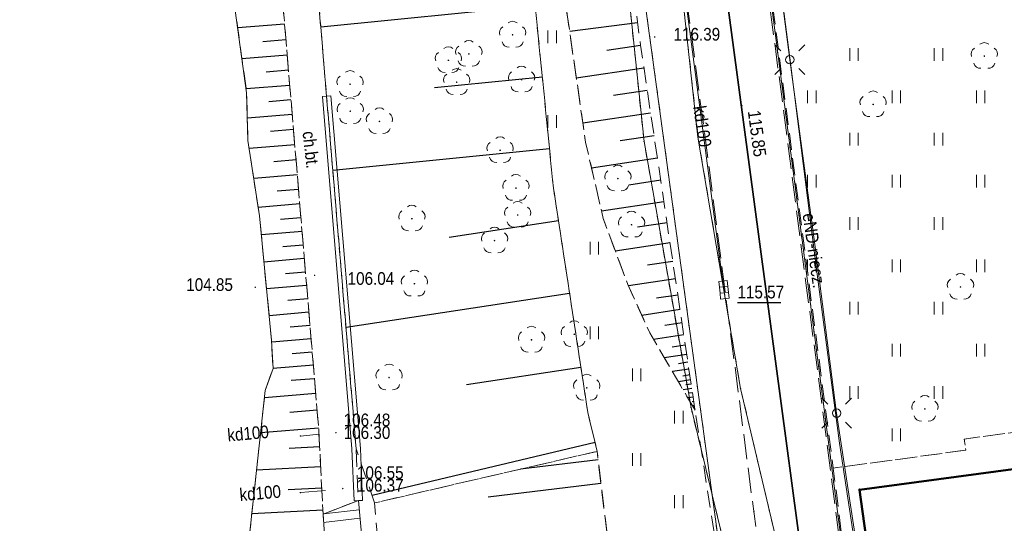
# Model space of a CAD drawing. Header units: metres. Extents: x 7495425 to 7495712, y 5787905 to 5788232.
# Tile 23 of 39: x 7495575 to 7495633, y 5788010 to 5788039. Entities that reach past the tile are written whole.
import ezdxf
from ezdxf.enums import TextEntityAlignment as Align

# ---------------------------------------------------------------- set-up
doc = ezdxf.new("R2010")
doc.units = ezdxf.units.M
for name, pattern in [('1.0_0.5', [1.5, 1, -0.5]), ('1.5_0.5', [2, 1.5, -0.5]), ('219-500', [0]), ('egug-500', [1, 0.5, -0.5]), ('l219_500', [0]), ('l32_500', [0])]:
    doc.linetypes.add(name, pattern=pattern)
doc.layers.get('0').update_dxf_attribs({"color": 2, "lineweight": 5})
doc.styles.get("Standard").update_dxf_attribs({"font": 'Working1250', "width": 0.75})
doc.linetypes.add('otdn_500', pattern='A,5,0,[21,ksztalty.shx,S=0.5,R=0,X=-1,Y=0]', length=5)

# ---------------------------------------------------------------- blocks, each defined once
blk = doc.blocks.new('PW01')
at = {"linetype": 'Continuous', "lineweight": 13}
h = blk.add_hatch(color=0, dxfattribs=at)
edge = h.paths.add_edge_path()
edge.add_arc((0, 0), 0.045, 0, 360)
blk = doc.blocks.new('OP021')
at = {"linetype": 'Continuous', "lineweight": 13}
h = blk.add_hatch(color=0, dxfattribs=at)
edge = h.paths.add_edge_path()
edge.add_arc((0, 0), 0.05, 0, 360)
at = {"color": 0, "linetype": 'Continuous', "lineweight": 13}
for centre, start, end in [((0, 0.4), 49.272, 130.728), ((-0.38, 0.124), 121.308, 202.548), ((0.38, 0.124), 337.452, 58.692), ((-0.235, -0.324), 193.221, 274.871), ((0.235, -0.324), 265.129, 346.779)]:
    blk.add_arc(centre, 0.4, start, end, dxfattribs=at)
blk = doc.blocks.new('US05')
at = {"color": 0, "linetype": 'Continuous', "lineweight": 13}
for p, q in [((-0.525, -0.25), (-0.525, 0.25)), ((-0.525, 0.25), (-0.175, 0.25)), ((-0.175, -0.25), (-0.175, 0.25)), ((-0.175, 0.25), (0.175, 0.25)), ((0.175, -0.25), (0.175, 0.25)), ((0.175, 0.25), (0.525, 0.25)), ((0.525, -0.25), (0.525, 0.25)), ((-0.525, -0.25), (-0.175, -0.25)), ((-0.175, -0.25), (0.175, -0.25)), ((0.175, -0.25), (0.525, -0.25))]:
    blk.add_line(p, q, dxfattribs=at)
blk = doc.blocks.new('SM01')
at = {"color": 0, "linetype": 'Continuous', "lineweight": 13}
for p, q in [((-0.53, 0.531), (-0.883, 0.884)), ((0.531, 0.531), (0.884, 0.884)), ((-0.53, -0.53), (-0.883, -0.883)), ((0.531, -0.53), (0.884, -0.883))]:
    blk.add_line(p, q, dxfattribs=at)
blk.add_circle((0, 0), 0.25, dxfattribs=at)
blk = doc.blocks.new('TU04')
at = {"color": 0, "linetype": 'Continuous', "lineweight": 13}
for p, q in [((0, 0), (0, 0.75)), ((0.5, 0), (0.5, 0.75))]:
    blk.add_line(p, q, dxfattribs=at)
blk = doc.blocks.new('203')
at = {"linetype": 'Continuous', "lineweight": 0}
h = blk.add_hatch(color=0, dxfattribs=at)
edge = h.paths.add_edge_path()
edge.add_arc((0, 0), 0.045, 0, 360)
blk = doc.blocks.new('PUNKTBUD')
at = {"color": 0}
blk.add_circle((0, 0), 0.045, dxfattribs=at)

msp = doc.modelspace()

# ---------------------------------------------------------------- linework, layer by layer
at = {"layer": '000 Inne (niezydentyfikowane)', "color": 7, "linetype": 'CONTINUOUS', "lineweight": 25, "flags": 128}
for points in [[(7495605.65, 5788040.21), (7495592.96, 5788038.94)], [(7495611.71, 5788039.2), (7495607.69, 5788038.69)], [(7495590.81, 5788039.13), (7495588.04, 5788038.9)], [(7495590.89, 5788038.2), (7495589.53, 5788038.08)], [(7495611.88, 5788037.86), (7495609.89, 5788037.56)], [(7495590.97, 5788037.28), (7495588.29, 5788037.06)], [(7495591.05, 5788036.39), (7495589.73, 5788036.28)], [(7495612.08, 5788036.52), (7495608.08, 5788035.93)], [(7495606.07, 5788035.99), (7495599.69, 5788035.35)], [(7495591.12, 5788035.5), (7495588.54, 5788035.29)], [(7495612.28, 5788035.19), (7495610.28, 5788034.89)], [(7495591.19, 5788034.64), (7495589.89, 5788034.53)], [(7495591.27, 5788033.77), (7495588.61, 5788033.55)], [(7495612.48, 5788033.86), (7495608.47, 5788033.26)], [(7495591.34, 5788032.89), (7495589.98, 5788032.77)], [(7495612.68, 5788032.52), (7495610.68, 5788032.22)], [(7495591.42, 5788031.99), (7495588.71, 5788031.76)], [(7495606.49, 5788031.74), (7495593.67, 5788030.46)], [(7495591.49, 5788031.09), (7495590.17, 5788030.98)], [(7495612.88, 5788031.19), (7495608.98, 5788030.6)], [(7495591.57, 5788030.2), (7495588.99, 5788029.99)], [(7495613.08, 5788029.88), (7495611.18, 5788029.59)], [(7495591.64, 5788029.34), (7495590.38, 5788029.23)], [(7495591.71, 5788028.49), (7495589.25, 5788028.28)], [(7495613.27, 5788028.6), (7495609.57, 5788028.05)], [(7495591.78, 5788027.66), (7495590.57, 5788027.56)], [(7495607.03, 5788027.49), (7495600.56, 5788026.5)], [(7495613.45, 5788027.36), (7495611.71, 5788027.1)], [(7495591.85, 5788026.85), (7495589.44, 5788026.65)], [(7495591.92, 5788026.05), (7495590.72, 5788025.95)], [(7495613.63, 5788026.18), (7495610.39, 5788025.69)], [(7495591.98, 5788025.25), (7495589.59, 5788025.04)], [(7495613.79, 5788025.07), (7495612.29, 5788024.85)], [(7495592.05, 5788024.45), (7495590.86, 5788024.35)], [(7495613.95, 5788024.05), (7495611.17, 5788023.63)], [(7495592.12, 5788023.65), (7495589.75, 5788023.45)], [(7495607.68, 5788023.19), (7495594.45, 5788021.17)], [(7495614.09, 5788023.09), (7495612.83, 5788022.91)], [(7495592.19, 5788022.86), (7495591, 5788022.76)], [(7495592.25, 5788022.07), (7495589.9, 5788021.87)], [(7495614.22, 5788022.23), (7495611.96, 5788021.89)], [(7495592.32, 5788021.29), (7495591.15, 5788021.19)], [(7495614.34, 5788021.45), (7495613.32, 5788021.29)], [(7495614.44, 5788020.74), (7495612.65, 5788020.47)], [(7495592.38, 5788020.5), (7495590.05, 5788020.31)], [(7495614.53, 5788020.12), (7495613.76, 5788020)], [(7495592.45, 5788019.72), (7495591.27, 5788019.62)], [(7495614.62, 5788019.58), (7495613.29, 5788019.38)], [(7495592.52, 5788018.94), (7495590.12, 5788018.74)], [(7495608.35, 5788018.81), (7495601.59, 5788017.78)], [(7495614.69, 5788019.11), (7495614.12, 5788019.03)], [(7495614.75, 5788018.71), (7495613.77, 5788018.56)], [(7495614.8, 5788018.36), (7495614.38, 5788018.3)], [(7495592.58, 5788018.14), (7495591.21, 5788018.03)], [(7495614.84, 5788018.07), (7495614.12, 5788017.96)], [(7495614.88, 5788017.81), (7495614.57, 5788017.77)], [(7495592.66, 5788017.26), (7495589.62, 5788017)], [(7495614.92, 5788017.56), (7495614.4, 5788017.48)], [(7495614.99, 5788017.05), (7495614.68, 5788017.01)], [(7495614.96, 5788017.31), (7495614.75, 5788017.28)], [(7495615.03, 5788016.8), (7495614.93, 5788016.78)], [(7495615.07, 5788016.54), (7495614.96, 5788016.53)], [(7495592.74, 5788016.28), (7495591.13, 5788016.14)], [(7495615.11, 5788016.29), (7495615.1, 5788016.29)], [(7495592.83, 5788015.22), (7495589.4, 5788014.93)], [(7495609.19, 5788014.36), (7495595.99, 5788011.22)], [(7495592.89, 5788014.1), (7495591.09, 5788014.01)], [(7495609.37, 5788013.34), (7495604.77, 5788012.79)], [(7495592.95, 5788012.92), (7495589.16, 5788012.73)], [(7495609.54, 5788011.94), (7495602.86, 5788011.14)], [(7495593.01, 5788011.67), (7495591.02, 5788011.57)], [(7495593.08, 5788010.36), (7495588.88, 5788010.15)]]:
    msp.add_lwpolyline(points, dxfattribs=at)
at = {"layer": '216-obręb ewidencyjny', "color": 7, "linetype": 'l32_500', "lineweight": 35, "flags": 128}
msp.add_lwpolyline([(7495623.07, 5787995.32), (7495608.8, 5788101.84)], dxfattribs=at)
at = {"layer": '218-kontur użytku gruntowego', "color": 3, "linetype": 'egug-500', "lineweight": 18, "flags": 128}
for points in [[(7495625.83, 5787992.7), (7495611.28, 5788104.38)], [(7495623.07, 5787995.32), (7495608.8, 5788101.84)], [(7495616.12, 5788011.27), (7495608.71, 5788065.65)], [(7495612.09, 5788032.17), (7495609.31, 5788058.68)], [(7495612.4, 5788058.93), (7495615.28, 5788032.44)], [(7495615.28, 5788032.44), (7495617.8, 5788017.57)], [(7495614.87, 5788016.43), (7495612.09, 5788032.17)], [(7495617.8, 5788017.57), (7495621.84, 5788000.45)], [(7495616.12, 5788011.27), (7495614.87, 5788016.43)], [(7495617.38, 5788002.02), (7495616.12, 5788011.27)], [(7495619.73, 5787996.38), (7495616.12, 5788011.27)]]:
    msp.add_lwpolyline(points, dxfattribs=at)
at = {"layer": '219-działka ewidencyjna', "color": 7, "linetype": '219-500', "lineweight": 18, "flags": 128}
for points in [[(7495625.83, 5787992.7), (7495611.28, 5788104.38)], [(7495623.07, 5787995.32), (7495608.8, 5788101.84)], [(7495616.12, 5788011.27), (7495608.71, 5788065.65)], [(7495612.09, 5788032.17), (7495609.31, 5788058.68)], [(7495612.4, 5788058.93), (7495615.28, 5788032.44)], [(7495617.8, 5788017.57), (7495615.28, 5788032.44)], [(7495614.87, 5788016.43), (7495612.09, 5788032.17)], [(7495621.84, 5788000.45), (7495617.8, 5788017.57)], [(7495614.87, 5788016.43), (7495616.12, 5788011.27)], [(7495616.12, 5788011.27), (7495619.73, 5787996.38)], [(7495616.12, 5788011.27), (7495617.38, 5788002.02)]]:
    msp.add_lwpolyline(points, dxfattribs=at)
at = {"layer": '219-działka ewidencyjna', "color": 7, "linetype": 'l219_500', "lineweight": 18, "flags": 128}
msp.add_lwpolyline([(7495623.07, 5787995.32), (7495608.8, 5788101.84)], dxfattribs=at)
at = {"layer": '312-budynek ewidencyjny', "color": 7, "linetype": 'CONTINUOUS', "lineweight": 50, "flags": 128}
for points in [[(7495624.85, 5788011.57), (7495655.07, 5788015.62)], [(7495626.1, 5788002.48), (7495624.85, 5788011.57)]]:
    msp.add_lwpolyline(points, dxfattribs=at)
at = {"layer": 'chodnik', "color": 7, "linetype": '1.0_0.5', "lineweight": 18, "flags": 128}
msp.add_lwpolyline([(7495708.18, 5788010.314), (7495706.2, 5788010.66), (7495704.86, 5788009.98), (7495699.32, 5788007.29), (7495697.67, 5788006.41), (7495687.08, 5788001.67), (7495683.13, 5787999.58), (7495672.67, 5787993.5), (7495661.31, 5787987.32), (7495648.8, 5787980.63), (7495648.43, 5787979.74), (7495648.75, 5787979.03), (7495649.52, 5787977.7), (7495645.88, 5787975.91), (7495645.28, 5787976.89), (7495643.65, 5787977.78), (7495642.98, 5787977.84), (7495640.31, 5787976.54), (7495637.49, 5787977.43), (7495633.13, 5787978.71), (7495649.31, 5787986.84), (7495658.26, 5787991.46), (7495657.07, 5788000.31), (7495648.91, 5787999.22), (7495640.67, 5787998.12), (7495640.07, 5788002.36), (7495633.44, 5788001.44), (7495628.77, 5788000.8), (7495629.51, 5787995.33), (7495625.62, 5787994.81), (7495625.09, 5787998.37), (7495624.68, 5788001.76), (7495623.29, 5788012.85), (7495631.13, 5788013.91), (7495631.04, 5788014.57), (7495640.9, 5788015.91), (7495640.77, 5788016.9), (7495642.92, 5788017.2), (7495642.79, 5788018.19), (7495646.08, 5788018.58), (7495645.95, 5788019.58), (7495646.94, 5788019.71), (7495645.31, 5788031.75), (7495643.61, 5788044.28), (7495642.76, 5788050.47), (7495648.46, 5788051.25), (7495654.59, 5788052.09), (7495653.59, 5788059.56), (7495652.73, 5788065.9), (7495650.75, 5788065.64), (7495650.54, 5788067.13), (7495647.42, 5788066.7), (7495647.15, 5788068.72), (7495646.95, 5788070.14), (7495651.39, 5788070.83), (7495656.54, 5788071.53), (7495656.74, 5788070.02), (7495657.74, 5788070.17), (7495650.5, 5788123.44), (7495649.51, 5788123.33), (7495649.71, 5788121.84), (7495643.5, 5788120.98), (7495643.77, 5788118.98), (7495634.31, 5788117.68), (7495633.83, 5788121.21), (7495632.83, 5788121.07), (7495640.07, 5788067.78), (7495639.57, 5788067.67), (7495632.77, 5788117.57), (7495632.5, 5788119.56), (7495630.28, 5788119.26), (7495630.01, 5788121.25), (7495628.98, 5788132.2), (7495627.86, 5788144.3), (7495627.75, 5788145.3), (7495628.62, 5788145.42), (7495630.72, 5788145.69), (7495630.58, 5788146.69), (7495634.06, 5788147.17), (7495633.39, 5788152.13), (7495630.6, 5788151.77), (7495630.33, 5788153.74), (7495629.35, 5788153.61), (7495628.87, 5788157.18), (7495637.74, 5788158.78), (7495638.34, 5788154.32)], dxfattribs=at)
for points in [[(7495593.3, 5788034.86), (7495595.05, 5788014), (7495595.18, 5788010.93), (7495593.09, 5788010.13), (7495592.84, 5788015.1), (7495590.43, 5788043.69), (7495588.68, 5788064.1), (7495577.01, 5788125.85), (7495579.66, 5788126.24), (7495588.62, 5788075.78), (7495591.46, 5788056.45), (7495591.65, 5788054.47)], [(7495655.07, 5788015.62), (7495624.85, 5788011.57), (7495626.1, 5788002.48), (7495638.92, 5788004.25), (7495638.64, 5788006.36), (7495656.02, 5788008.68)]]:
    msp.add_lwpolyline(points, close=True, dxfattribs=at)
at = {"layer": 'jezdnia', "color": 7, "linetype": '1.5_0.5', "lineweight": 18, "flags": 128}
for points in [[(7495516.993, 5787907.83), (7495577.41, 5787935.84), (7495621.97, 5787955.17), (7495622.7, 5787957.11), (7495621.88, 5787957.17), (7495622.74, 5787958.25), (7495623.92, 5787959.91), (7495625.08, 5787962.66), (7495625.18, 5787963.45), (7495625.1, 5787965.33), (7495624.99, 5787965.57), (7495624.72, 5787966.24), (7495624.43, 5787966.65), (7495623.77, 5787967.13), (7495623.34, 5787967.39), (7495622.91, 5787967.64), (7495622.47, 5787967.87), (7495622.01, 5787968.09), (7495621.55, 5787968.28), (7495621.09, 5787968.46), (7495620.61, 5787968.62), (7495620.13, 5787968.76), (7495619.65, 5787968.88), (7495619.16, 5787968.98), (7495618.66, 5787969.06), (7495618.11, 5787969.12), (7495617.61, 5787969.16), (7495617.11, 5787969.18), (7495616.61, 5787969.18), (7495616.12, 5787969.16), (7495615.62, 5787969.11), (7495615.12, 5787969.05), (7495614.63, 5787968.97), (7495614.14, 5787968.87), (7495613.65, 5787968.75), (7495613.17, 5787968.61), (7495612.7, 5787968.45), (7495612.23, 5787968.27), (7495611.77, 5787968.07), (7495605.01, 5787964.89), (7495590.91, 5787958.43), (7495590.3, 5787958.31), (7495589.89, 5787958.25), (7495587.22, 5787958.52), (7495586.54, 5787958.5), (7495585.79, 5787958.24), (7495584.31, 5787957.57), (7495583.86, 5787957.22), (7495583.54, 5787956.85), (7495581.87, 5787954.59), (7495581.5, 5787954.18), (7495581.12, 5787953.89), (7495571.09, 5787949.16), (7495567.24, 5787947.37), (7495548.01, 5787938.3), (7495546.76, 5787941.04), (7495545.99, 5787941.51), (7495542.46, 5787939.85), (7495540.19, 5787938.92), (7495537.4, 5787937.62), (7495516.09, 5787927.62), (7495517.53, 5787924.34), (7495518.74, 5787922.24), (7495520.63, 5787918.24), (7495508.55, 5787912.72), (7495507.81, 5787914.4), (7495506.76, 5787913.9), (7495504.15, 5787919.02), (7495503.56, 5787920.72), (7495501.54, 5787926.55), (7495502.45, 5787926.92), (7495501.75, 5787929.77), (7495501.35, 5787931.44), (7495498.72, 5787942.22), (7495495.65, 5787953.62), (7495494.03, 5787959.63), (7495491.75, 5787968.1), (7495480.84, 5788008.64), (7495472.58, 5788039.32), (7495472.53, 5788039.43), (7495472.46, 5788039.54), (7495472.39, 5788039.64), (7495472.31, 5788039.73), (7495472.22, 5788039.82), (7495472.12, 5788039.9), (7495471.98, 5788039.99), (7495471.91, 5788040.03), (7495471.8, 5788040.08), (7495471.68, 5788040.12), (7495471.56, 5788040.16), (7495471.44, 5788040.18), (7495471.31, 5788040.19), (7495471.19, 5788040.19), (7495467.26, 5788039.27), (7495466.84, 5788040.73), (7495468.93, 5788041.25), (7495468.64, 5788042.36), (7495470.74, 5788042.89), (7495470.86, 5788042.98), (7495470.98, 5788043.07), (7495471.09, 5788043.18), (7495471.19, 5788043.29), (7495471.28, 5788043.41), (7495471.37, 5788043.53), (7495471.46, 5788043.7), (7495471.51, 5788043.8), (7495471.56, 5788043.94), (7495471.61, 5788044.08), (7495471.65, 5788044.23), (7495471.67, 5788044.38), (7495471.69, 5788044.53), (7495471.69, 5788044.68), (7495471.64, 5788045.06), (7495473.94, 5788045.63), (7495483.7, 5788009.44), (7495498.79, 5787953.5), (7495504.2, 5787933.47), (7495507, 5787928.99), (7495508.64, 5787929.72), (7495513.62, 5787932.05), (7495514.06, 5787932.23), (7495515.13, 5787932.72), (7495515.26, 5787932.44), (7495517.29, 5787933.38), (7495517.15, 5787933.66), (7495518.12, 5787934.11), (7495518.32, 5787933.74), (7495519.8, 5787934.38), (7495519.62, 5787934.8), (7495528.79, 5787939.05), (7495544.01, 5787946.16), (7495548.1, 5787948.01), (7495550.44, 5787949.14), (7495560.67, 5787953.86), (7495563.52, 5787955.35), (7495564.93, 5787952.29), (7495566.62, 5787953.04), (7495574.88, 5787956.77), (7495578.67, 5787958.57), (7495603.23, 5787970.26), (7495611.88, 5787974.15), (7495612.35, 5787974.32), (7495612.83, 5787974.48), (7495613.31, 5787974.62), (7495613.79, 5787974.74), (7495614.28, 5787974.84), (7495614.77, 5787974.92), (7495615.27, 5787974.98), (7495615.94, 5787975.04), (7495616.44, 5787975.06), (7495616.94, 5787975.06), (7495617.43, 5787975.04), (7495617.93, 5787975.01), (7495618.43, 5787974.95), (7495618.92, 5787974.88), (7495619.42, 5787974.79), (7495619.9, 5787974.67), (7495620.39, 5787974.54), (7495620.8, 5787974.42), (7495621.3, 5787974.38), (7495621.79, 5787974.47), (7495622.25, 5787974.67), (7495622.46, 5787974.82), (7495622.82, 5787975.17), (7495623.08, 5787975.59), (7495623.24, 5787976.06), (7495623.27, 5787976.68), (7495619.54, 5788002.91), (7495615.94, 5788030.64), (7495613.14, 5788051.68), (7495608.29, 5788089.6), (7495604.87, 5788114.3), (7495602.8, 5788128.28), (7495599.2, 5788149.68), (7495597.03, 5788151.15), (7495595.95, 5788151.95), (7495595.92, 5788152.57), (7495603.42, 5788153.72), (7495603.56, 5788152.84)], [(7495603.56, 5788152.84), (7495609.77, 5788114.89), (7495628, 5787975.43), (7495628.44, 5787973.74), (7495629, 5787972.35), (7495629.4, 5787971.61), (7495629.98, 5787970.8), (7495630.5, 5787970.23), (7495631.27, 5787969.59), (7495632.11, 5787969.05), (7495631.17, 5787968.66), (7495632.44, 5787967.62), (7495634.14, 5787966.48), (7495636.18, 5787965.28), (7495638.12, 5787964.34), (7495643.16, 5787966.96), (7495645.63, 5787964.7), (7495647.35, 5787965.51), (7495649.64, 5787966.53), (7495649.82, 5787966.63), (7495655.31, 5787969.27), (7495672.89, 5787977.76), (7495678.3, 5787980.48), (7495679.11, 5787980.93), (7495679.91, 5787981.37), (7495682.48, 5787982.85), (7495684.9, 5787984.22), (7495692.96, 5787988.42), (7495708.18, 5787996.398)]]:
    msp.add_lwpolyline(points, dxfattribs=at)
at = {"layer": 'przewód elektroenergetyczny podziemny', "color": 1, "linetype": 'CONTINUOUS', "lineweight": 18, "flags": 128}
for points in [[(7495600.343, 5788177.65), (7495601.33, 5788172.28), (7495603.44, 5788158.81), (7495604.44, 5788151.12), (7495605.7, 5788145.25), (7495606.79, 5788137.47), (7495609.13, 5788124.78), (7495610.63, 5788114.31), (7495611.74, 5788107.09), (7495613.09, 5788095.02), (7495615.12, 5788079.91), (7495617.73, 5788060.01), (7495620.72, 5788037.02), (7495622.2, 5788026.08), (7495623.49, 5788016.1), (7495624.76, 5788007.67), (7495626.95, 5787989.59)], [(7495617.9, 5788060.07), (7495618.35, 5788056.13), (7495619.66, 5788045.36), (7495620.72, 5788037.13)], [(7495620.72, 5788037.13), (7495622.29, 5788024.63), (7495623.65, 5788014.32)], [(7495623.65, 5788014.32), (7495625.44, 5788002.6), (7495627.01, 5787992.58), (7495627.14, 5787991.67)]]:
    msp.add_lwpolyline(points, dxfattribs=at)
at = {"layer": 'przewód kanalizacyjny', "color": 34, "linetype": 'CONTINUOUS', "lineweight": 18, "flags": 128}
for points in [[(7495616.82, 5788023.4), (7495616.66, 5788024.6), (7495614.27, 5788042.75)], [(7495591.75, 5788014.75), (7495592.86, 5788014.85)], [(7495591.75, 5788011.4), (7495593.24, 5788011.53)]]:
    msp.add_lwpolyline(points, dxfattribs=at)
at = {"layer": 'rzędna-Atr2', "color": 7, "flags": 128}
msp.add_lwpolyline([(7495617.618, 5788022.659), (7495620.185, 5788022.659)], dxfattribs=at)
at = {"layer": 'schody w ciągu komunikacyjnym', "color": 7, "linetype": 'CONTINUOUS', "lineweight": 18, "flags": 128}
msp.add_lwpolyline([(7495593.09, 5788010.13), (7495595.18, 5788010.93), (7495596.11, 5788000.6), (7495593.73, 5788000.48)], close=True, dxfattribs=at)
for points in [[(7495593.127, 5788010.144), (7495595.23, 5788010.377)], [(7495593.122, 5788009.641), (7495595.275, 5788009.879)]]:
    msp.add_lwpolyline(points, dxfattribs=at)
at = {"layer": 'skarpa nieumocniona', "color": 7, "linetype": '1.0_0.5', "lineweight": 18, "flags": 128}
for points in [[(7495615.11, 5788016.27), (7495612.43, 5788020.85), (7495611.13, 5788023.71), (7495609.67, 5788027.63), (7495608.63, 5788032.13), (7495606.95, 5788043.81), (7495605.46, 5788055.37), (7495605.08, 5788058.27), (7495605.08, 5788060.88), (7495604.99, 5788062.56), (7495604.4, 5788066.6), (7495604.24, 5788068.18), (7495604.11, 5788070.01), (7495604.15, 5788074.6), (7495603.94, 5788075.95), (7495603.67, 5788077.78), (7495603.08, 5788081.71), (7495602.85, 5788082.89), (7495602.01, 5788086.13), (7495600.64, 5788091.22), (7495599.75, 5788094.84), (7495599.5, 5788096.67), (7495599.37, 5788099.14), (7495599.42, 5788101.05), (7495599.77, 5788104.57), (7495599.42, 5788111.34), (7495599.15, 5788113.35), (7495598.4, 5788117.35), (7495598.24, 5788118.76), (7495596.75, 5788132.9), (7495594.42, 5788144.35), (7495593.71, 5788148.51), (7495592.97, 5788148.91), (7495593.35, 5788150.68), (7495593.56, 5788151.67), (7495595.95, 5788151.95), (7495597.03, 5788151.15), (7495598.55, 5788144.94), (7495600.59, 5788135.37), (7495601.38, 5788129.89), (7495603.66, 5788116.53), (7495604.45, 5788105.37), (7495605.1, 5788098.62), (7495606.78, 5788083.65), (7495608.45, 5788065.87), (7495609.79, 5788055.77), (7495610.81, 5788046.27), (7495611.88, 5788037.87)], [(7495615.11, 5788016.27), (7495612.43, 5788020.85), (7495611.13, 5788023.71), (7495609.67, 5788027.63), (7495608.63, 5788032.13), (7495606.95, 5788043.81), (7495605.46, 5788055.37), (7495605.08, 5788058.27), (7495605.08, 5788060.88), (7495604.99, 5788062.56), (7495604.4, 5788066.6), (7495604.24, 5788068.18), (7495604.11, 5788070.01), (7495604.15, 5788074.6), (7495603.94, 5788075.95), (7495603.67, 5788077.78), (7495603.08, 5788081.71), (7495602.85, 5788082.89), (7495602.01, 5788086.13), (7495600.64, 5788091.22), (7495599.75, 5788094.84), (7495599.5, 5788096.67), (7495599.37, 5788099.14), (7495599.42, 5788101.05), (7495599.77, 5788104.57), (7495599.42, 5788111.34), (7495599.15, 5788113.35), (7495598.4, 5788117.35), (7495598.24, 5788118.76), (7495596.75, 5788132.9), (7495594.42, 5788144.35), (7495593.71, 5788148.51), (7495592.97, 5788148.91), (7495593.35, 5788150.68), (7495593.56, 5788151.67), (7495595.95, 5788151.95), (7495597.03, 5788151.15), (7495598.55, 5788144.94), (7495600.59, 5788135.37), (7495601.38, 5788129.89), (7495603.66, 5788116.53), (7495604.45, 5788105.37), (7495605.1, 5788098.62), (7495606.78, 5788083.65), (7495608.45, 5788065.87), (7495609.79, 5788055.77), (7495610.81, 5788046.27), (7495611.88, 5788037.87)], [(7495596.14, 5788010.79), (7495595.05, 5788014), (7495593.3, 5788034.86), (7495591.65, 5788054.47), (7495591.46, 5788056.45), (7495588.62, 5788075.78), (7495579.66, 5788126.24), (7495579.65, 5788126.36), (7495582.85, 5788130.1), (7495590.05, 5788136.38), (7495591.09, 5788137.05), (7495592.01, 5788137.38), (7495593.27, 5788137.58), (7495594.13, 5788137.4), (7495594.61, 5788137.08), (7495594.81, 5788136.55), (7495595.95, 5788130.69), (7495597.3, 5788118.79), (7495597.26, 5788115.24), (7495597.49, 5788109.1), (7495597.83, 5788098.52), (7495598.19, 5788094.04), (7495598.55, 5788092.79), (7495600.74, 5788086.52), (7495601.74, 5788083.31), (7495602.05, 5788081.68), (7495602.33, 5788079.11), (7495602.51, 5788072.41), (7495602.85, 5788066.93), (7495604.14, 5788055.71), (7495605.12, 5788045.46), (7495606.71, 5788029.57), (7495608.76, 5788016.15), (7495609.31, 5788013.84)], [(7495596.14, 5788010.79), (7495595.05, 5788014), (7495593.3, 5788034.86), (7495591.65, 5788054.47), (7495591.46, 5788056.45), (7495588.62, 5788075.78), (7495579.66, 5788126.24), (7495579.65, 5788126.36), (7495582.85, 5788130.1), (7495590.05, 5788136.38), (7495591.09, 5788137.05), (7495592.01, 5788137.38), (7495593.27, 5788137.58), (7495594.13, 5788137.4), (7495594.61, 5788137.08), (7495594.81, 5788136.55), (7495595.95, 5788130.69), (7495597.3, 5788118.79), (7495597.26, 5788115.24), (7495597.49, 5788109.1), (7495597.83, 5788098.52), (7495598.19, 5788094.04), (7495598.55, 5788092.79), (7495600.74, 5788086.52), (7495601.74, 5788083.31), (7495602.05, 5788081.68), (7495602.33, 5788079.11), (7495602.51, 5788072.41), (7495602.85, 5788066.93), (7495604.14, 5788055.71), (7495605.12, 5788045.46), (7495606.71, 5788029.57), (7495608.76, 5788016.15), (7495609.31, 5788013.84)], [(7495593.66, 5787997.19), (7495584.85, 5788003.51), (7495588.36, 5788005.42), (7495589.67, 5788017.45), (7495590.13, 5788018.75), (7495590.04, 5788020.41), (7495589.33, 5788027.77), (7495588.64, 5788032.23), (7495588.57, 5788035.06), (7495587.67, 5788041.53), (7495587.64, 5788049.15), (7495587.26, 5788052.41), (7495586.73, 5788054.32), (7495586.04, 5788057.9), (7495585.65, 5788061.97), (7495585.21, 5788063.85), (7495588, 5788064.3), (7495589.23, 5788056.14), (7495589.53, 5788054.14), (7495590.43, 5788043.69), (7495592.84, 5788015.1), (7495593.09, 5788010.13), (7495593.73, 5788000.48), (7495593.78, 5787999.7)], [(7495593.66, 5787997.19), (7495584.85, 5788003.51), (7495588.36, 5788005.42), (7495589.67, 5788017.45), (7495590.13, 5788018.75), (7495590.04, 5788020.41), (7495589.33, 5788027.77), (7495588.64, 5788032.23), (7495588.57, 5788035.06), (7495587.67, 5788041.53), (7495587.64, 5788049.15), (7495587.26, 5788052.41), (7495586.73, 5788054.32), (7495586.04, 5788057.9), (7495585.65, 5788061.97), (7495585.21, 5788063.85), (7495588, 5788064.3), (7495589.23, 5788056.14), (7495589.53, 5788054.14), (7495590.43, 5788043.69), (7495592.84, 5788015.1), (7495593.09, 5788010.13), (7495593.73, 5788000.48), (7495593.78, 5787999.7)], [(7495595.35, 5787987.88), (7495596.08, 5787989.97), (7495596.97, 5787993.81), (7495597.11, 5787995.54), (7495597.17, 5787997.19), (7495597.17, 5787998.74), (7495596.88, 5788002.17), (7495596.14, 5788010.79), (7495609.31, 5788013.84), (7495611.24, 5787997.85), (7495612.4, 5787995.07), (7495612.41, 5787994.06), (7495611.76, 5787991.21), (7495611.66, 5787985.61), (7495611.21, 5787983.24), (7495609.35, 5787980.53)], [(7495595.35, 5787987.88), (7495596.08, 5787989.97), (7495596.97, 5787993.81), (7495597.11, 5787995.54), (7495597.17, 5787997.19), (7495597.17, 5787998.74), (7495596.88, 5788002.17), (7495596.14, 5788010.79), (7495609.31, 5788013.84), (7495611.24, 5787997.85), (7495612.4, 5787995.07), (7495612.41, 5787994.06), (7495611.76, 5787991.21), (7495611.66, 5787985.61), (7495611.21, 5787983.24), (7495609.35, 5787980.53)]]:
    msp.add_lwpolyline(points, close=True, dxfattribs=at)
at = {"layer": 'trawnik', "color": 7, "linetype": '1.0_0.5', "lineweight": 18, "flags": 128}
for points in [[(7495576.64, 5787961.39), (7495575.92, 5787963.85), (7495576.75, 5787964.7), (7495577.43, 5787965.66), (7495578.03, 5787966.76), (7495578.23, 5787967.85), (7495578.29, 5787969.18), (7495578.29, 5787970.33), (7495577.95, 5787971.65), (7495577.36, 5787972.68), (7495576.51, 5787973.68), (7495575.75, 5787974.34), (7495574.8, 5787974.95), (7495576.51, 5787974.57), (7495579.36, 5787974.36), (7495581.47, 5787974.35), (7495582.88, 5787974.42), (7495583.67, 5787974.66), (7495606.8, 5787978.26), (7495608.01, 5787979.13), (7495609.35, 5787980.53), (7495611.21, 5787983.24), (7495611.66, 5787985.61), (7495611.76, 5787991.21), (7495612.41, 5787994.06), (7495612.4, 5787995.07), (7495611.24, 5787997.85), (7495609.31, 5788013.84), (7495608.76, 5788016.15), (7495606.71, 5788029.57), (7495605.12, 5788045.46), (7495604.14, 5788055.71), (7495602.85, 5788066.93), (7495602.51, 5788072.41), (7495602.33, 5788079.11), (7495602.05, 5788081.68), (7495601.74, 5788083.31), (7495600.74, 5788086.52), (7495598.55, 5788092.79), (7495598.19, 5788094.04), (7495597.83, 5788098.52), (7495597.49, 5788109.1), (7495597.26, 5788115.24), (7495597.3, 5788118.79), (7495595.95, 5788130.69), (7495594.81, 5788136.55), (7495594.61, 5788137.08), (7495594.13, 5788137.4), (7495593.27, 5788137.58), (7495592.01, 5788137.38), (7495591.09, 5788137.05), (7495590.05, 5788136.38), (7495582.85, 5788130.1), (7495579.65, 5788126.36), (7495579.24, 5788129.15), (7495579.04, 5788130.56), (7495578.64, 5788133.57), (7495578.44, 5788135.11), (7495578.4, 5788135.45), (7495582.02, 5788135.96), (7495582.47, 5788136.9), (7495583.09, 5788137.86), (7495584.16, 5788138.84), (7495584.98, 5788139.59), (7495586.37, 5788140.66), (7495587.44, 5788141.78), (7495589.68, 5788144.85), (7495592.7, 5788148.92), (7495592.97, 5788148.91), (7495593.71, 5788148.51), (7495594.42, 5788144.35), (7495596.75, 5788132.9), (7495598.24, 5788118.76), (7495598.4, 5788117.35), (7495599.15, 5788113.35), (7495599.42, 5788111.34), (7495599.77, 5788104.57), (7495599.42, 5788101.05), (7495599.37, 5788099.14), (7495599.5, 5788096.67), (7495599.75, 5788094.84), (7495600.64, 5788091.22), (7495602.01, 5788086.13), (7495602.85, 5788082.89), (7495603.08, 5788081.71), (7495603.67, 5788077.78), (7495603.94, 5788075.95), (7495604.15, 5788074.6), (7495604.11, 5788070.01), (7495604.24, 5788068.18), (7495604.4, 5788066.6), (7495604.99, 5788062.56), (7495605.08, 5788060.88), (7495605.08, 5788058.27), (7495605.46, 5788055.37), (7495606.95, 5788043.81), (7495608.63, 5788032.13), (7495609.67, 5788027.63), (7495611.13, 5788023.71), (7495612.43, 5788020.85), (7495615.11, 5788016.27), (7495617.35, 5788001.86), (7495617.4, 5788001.36), (7495617.45, 5788000.86), (7495617.49, 5788000.37), (7495617.53, 5787999.87), (7495617.56, 5787999.37), (7495617.59, 5787998.87), (7495617.62, 5787998.37), (7495617.63, 5787998.22), (7495617.65, 5787997.72), (7495617.66, 5787997.22), (7495617.67, 5787996.72), (7495617.68, 5787996.22), (7495617.69, 5787995.72), (7495617.69, 5787995.22), (7495617.68, 5787994.72), (7495617.67, 5787994.22), (7495617.66, 5787993.72), (7495617.64, 5787993.22), (7495617.63, 5787992.82), (7495616.09, 5787988.2), (7495615.95, 5787987.79), (7495613.87, 5787983.7), (7495613.49, 5787982.95), (7495610.11, 5787978.69), (7495607.48, 5787976.65), (7495604.88, 5787974.87), (7495602.68, 5787973.68), (7495601.55, 5787974.12), (7495600.76, 5787975.83), (7495595.82, 5787973.51), (7495596.6, 5787971.83), (7495596.06, 5787970.58)], [(7495640.33, 5788052.78), (7495643.26, 5788046.73), (7495643.61, 5788044.28), (7495645.31, 5788031.75), (7495646.94, 5788019.71), (7495645.95, 5788019.58), (7495646.08, 5788018.58), (7495642.79, 5788018.19), (7495642.92, 5788017.2), (7495640.77, 5788016.9), (7495640.9, 5788015.91), (7495631.04, 5788014.57), (7495631.13, 5788013.91), (7495623.29, 5788012.85), (7495611.28, 5788104.38), (7495610.17, 5788111.98), (7495623.69, 5788087.21)]]:
    msp.add_lwpolyline(points, close=True, dxfattribs=at)
at = {"layer": 'woda stojąca', "color": 141, "linetype": 'CONTINUOUS', "lineweight": 18, "flags": 128}
msp.add_lwpolyline([(7495587.67, 5788041.53), (7495588.57, 5788035.06), (7495588.64, 5788032.23), (7495589.33, 5788027.77), (7495590.04, 5788020.41), (7495590.13, 5788018.75), (7495589.67, 5788017.45), (7495588.36, 5788005.42), (7495584.85, 5788003.51), (7495581.56, 5788002.87), (7495577.8, 5788002.47), (7495573.79, 5788001.83)], dxfattribs=at)
at = {"layer": 'ściana oporowa (linia)', "color": 0, "linetype": 'otdn_500', "lineweight": 18}
for p, q in [((7495593.051, 5788034.839), (7495593.3, 5788034.86)), ((7495593.051, 5788034.839), (7495594.8, 5788013.984)), ((7495594.8, 5788013.984), (7495594.93, 5788010.919)), ((7495594.93, 5788010.919), (7495595.18, 5788010.93))]:
    msp.add_line(p, q, dxfattribs=at)
at = {"layer": 'ściana oporowa (linia)', "color": 0, "lineweight": 18}
for p, q in [((7495593.549, 5788034.881), (7495593.3, 5788034.86)), ((7495593.549, 5788034.881), (7495595.299, 5788014.016)), ((7495595.299, 5788014.016), (7495595.43, 5788010.94)), ((7495595.43, 5788010.94), (7495595.18, 5788010.93))]:
    msp.add_line(p, q, dxfattribs=at)

# ---------------------------------------------------------------- block references
at = {"layer": '203-punkt graniczny', "color": 7, "linetype": 'CONTINUOUS', "lineweight": 18}
for p in [(7495612.09, 5788032.17), (7495615.28, 5788032.44), (7495617.8, 5788017.57), (7495614.87, 5788016.43), (7495616.12, 5788011.27)]:
    msp.add_blockref('203', p, dxfattribs=at)
at = {"layer": 'drzewo liściaste', "color": 94, "linetype": 'CONTINUOUS', "lineweight": 18}
for p in [(7495604.31, 5788038.49), (7495601.72, 5788037.36), (7495632.23, 5788037.23), (7495600.51, 5788036.98), (7495594.69, 5788035.57), (7495601, 5788035.69), (7495604.84, 5788035.84), (7495625.65, 5788034.37), (7495594.7, 5788033.97), (7495596.43, 5788033.37), (7495603.57, 5788031.66), (7495610.54, 5788029.98), (7495604.51, 5788029.42), (7495598.35, 5788027.61), (7495604.61, 5788027.83), (7495611.35, 5788027.25), (7495603.24, 5788026.31), (7495598.5, 5788023.76), (7495630.82, 5788023.57), (7495605.43, 5788020.44), (7495607.96, 5788020.77), (7495597, 5788018.21), (7495608.7, 5788017.6), (7495628.71, 5788016.35)]:
    msp.add_blockref('OP021', p, dxfattribs=at)
at = {"layer": 'kratka ściekowa', "color": 34, "linetype": 'CONTINUOUS', "lineweight": 18, "rotation": 95.828}
msp.add_blockref('US05', (7495616.82, 5788023.4), dxfattribs=at)
at = {"layer": 'latarnia', "color": 7, "linetype": 'CONTINUOUS', "lineweight": 18}
for p in [(7495620.72, 5788037.02), (7495623.49, 5788016.1)]:
    msp.add_blockref('SM01', p, dxfattribs=at)
at = {"layer": 'pikieta sztuczna', "color": 7, "linetype": 'CONTINUOUS', "lineweight": 13}
for p in [(7495612.72, 5788038.36), (7495617.88, 5788034.29), (7495592.59, 5788024.26), (7495589.08, 5788023.55), (7495618.59, 5788010.28)]:
    msp.add_blockref('PW01', p, dxfattribs=at)
at = {"layer": 'Punkt budynku', "color": 5, "linetype": 'CONTINUOUS', "lineweight": 18}
msp.add_blockref('PUNKTBUD', (7495624.85, 5788011.57), dxfattribs=at)
at = {"layer": 'rzędna', "color": 34, "linetype": 'CONTINUOUS', "lineweight": 18}
for p, rotation in [((7495616.66, 5788024.6), 179.909), ((7495616.82, 5788023.4), 95.828), ((7495591.75, 5788014.75), 179.909), ((7495593.85, 5788014.95), 5.228), ((7495591.75, 5788011.4), 179.909), ((7495594.26, 5788011.64), 5.674)]:
    msp.add_blockref('PW01', p, dxfattribs=dict(at, rotation=rotation))
at = {"layer": 'trawnik', "color": 7, "linetype": 'CONTINUOUS', "lineweight": 18}
for p in [(7495606.399, 5788037.989), (7495624.269, 5788036.949), (7495629.269, 5788036.949), (7495621.769, 5788034.449), (7495626.769, 5788034.449), (7495631.769, 5788034.449), (7495606.399, 5788032.989), (7495624.269, 5788031.949), (7495629.269, 5788031.949), (7495621.769, 5788029.449), (7495626.769, 5788029.449), (7495631.769, 5788029.449), (7495624.269, 5788026.949), (7495629.269, 5788026.949), (7495608.899, 5788025.489), (7495621.769, 5788024.449), (7495626.769, 5788024.449), (7495631.769, 5788024.449), (7495624.269, 5788021.949), (7495629.269, 5788021.949), (7495608.899, 5788020.489), (7495626.769, 5788019.449), (7495631.769, 5788019.449), (7495611.399, 5788017.989), (7495624.269, 5788016.949), (7495629.269, 5788016.949), (7495613.899, 5788015.489), (7495626.769, 5788014.449), (7495611.399, 5788012.989), (7495613.899, 5788010.489)]:
    msp.add_blockref('TU04', p, dxfattribs=at)

# ---------------------------------------------------------------- texts
at = {"layer": 'chodnik-Atr17', "color": 7, "width": 0.9}
msp.add_text('ch.bt.', height=0.75, rotation=276.456, dxfattribs=at).set_placement((7495592.37, 5788031.691), align=Align.MIDDLE_CENTER)
at = {"layer": 'pikieta sztuczna-Atr2', "color": 7, "width": 0.9}
for s, p in [('116.39', (7495613.835, 5788038.149)), ('104.85', (7495584.995, 5788023.333)), ('106.04', (7495594.546, 5788023.696))]:
    msp.add_text(s, height=0.75, dxfattribs=at).set_placement(p)
msp.add_text('115.85', height=0.75, rotation=277.596, dxfattribs=at).set_placement((7495618.228, 5788033.97))
at = {"layer": 'przewód elektroenergetyczny podziemny-Atr1', "color": 1, "width": 0.9}
msp.add_text('eND-niecz.', height=0.75, rotation=278.129, dxfattribs=at).set_placement((7495622.155, 5788025.724), align=Align.MIDDLE_CENTER)
at = {"layer": 'przewód kanalizacyjny-Atr1', "color": 34, "width": 0.9}
for rotation, p in [(278.471, (7495615.545, 5788033.075)), (5.148, (7495588.654, 5788014.904)), (4.986, (7495589.372, 5788011.377))]:
    msp.add_text('kd100', height=0.75, rotation=rotation, dxfattribs=at).set_placement(p, align=Align.MIDDLE_CENTER)
at = {"layer": 'rzędna-Atr2', "color": 34, "width": 0.9}
msp.add_text('115.57', height=0.75, dxfattribs=at).set_placement((7495617.618, 5788022.667), align=Align.BOTTOM_LEFT)
for s, p in [('106.48', (7495595.692, 5788015.327)), ('106.55', (7495596.479, 5788012.207))]:
    msp.add_text(s, height=0.75, dxfattribs=at).set_placement(p, align=Align.CENTER)
at = {"layer": 'rzędna-Atr3', "color": 34, "width": 0.9}
for s, p in [('106.30', (7495595.692, 5788015.327)), ('106.37', (7495596.479, 5788012.207))]:
    msp.add_text(s, height=0.75, dxfattribs=at).set_placement(p, align=Align.TOP_CENTER)

doc.saveas('drawing.dxf')
